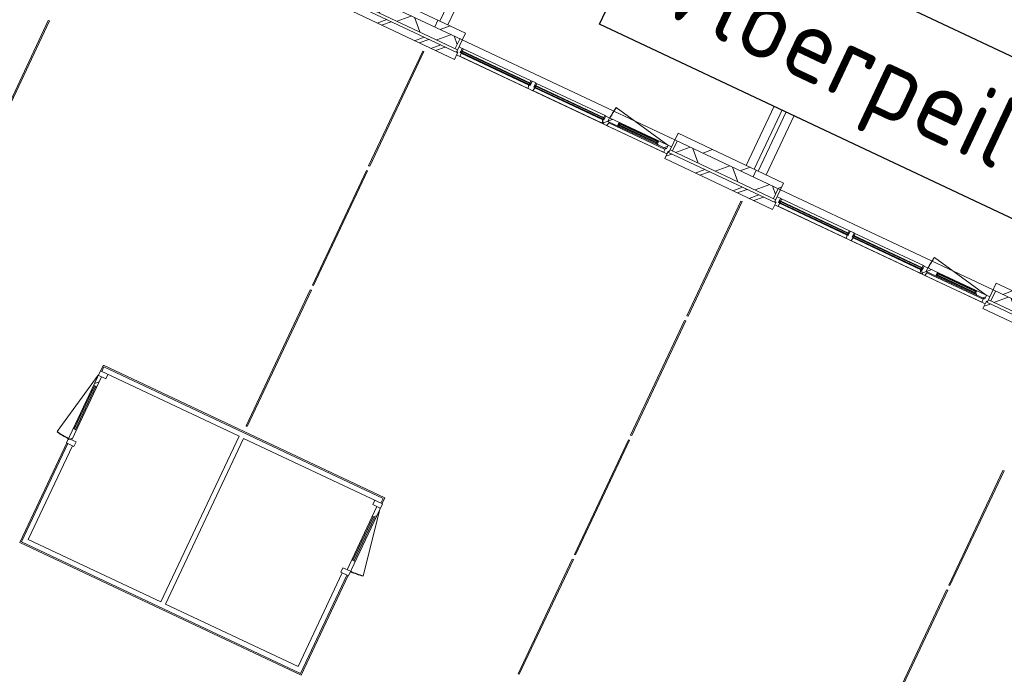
# Model space of a CAD drawing. Header units: metres. Extents: x 136266 to 136452, y 453403 to 453560.
# Tile 6 of 133: x 136343 to 136356, y 453435 to 453444. Entities that reach past the tile are written whole.
import ezdxf

# ---------------------------------------------------------------- set-up
doc = ezdxf.new("R2010")
doc.units = ezdxf.units.M
for name, color, linetype, lineweight in [('A-DETL-BEBOUWING', 253, 'Continuous', 9), ('A-FLOR', 192, 'Continuous', 5), ('N-WE-OG-BEBOUWING_HOOFDGEBOUW-T25', 7, 'Continuous', 25)]:
    doc.layers.add(name, color=color, linetype=linetype, lineweight=lineweight)
doc.styles.add('NLCS-ISO-M200-T25', font='txt', dxfattribs={"height": 0.5})
pattern_1 = [(44.99999999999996, (1199.999805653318, -7.958078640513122e-13), (-282.8427124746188, 282.8427124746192), [])]
pattern_2 = [(44.99999999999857, (-0.0003418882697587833, 0.0002344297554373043), (-141.421356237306, 141.421356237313), [])]
pattern_3 = [(45.00000000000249, (-0.0003418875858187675, 0.0002344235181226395), (-141.4213562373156, 141.4213562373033), [])]

# ---------------------------------------------------------------- blocks, each defined once
blk = doc.blocks.new('859-DO-0010 29-09-2022')
at = {"layer": 'A-DETL-BEBOUWING'}
h = blk.add_hatch(dxfattribs=at)
h.set_pattern_fill('FP_107', color=256, angle=44.99999999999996, style=0, pattern_type=2)
h.set_pattern_definition(pattern_1)
h.paths.add_polyline_path([(91210.00035905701, 14993.18181818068), (91210.00035905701, 15093.18181818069), (90031.18217723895, 15093.18181818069), (90031.18217723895, 14993.18181818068), (91140.77049769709, 14993.18181818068)])
h = blk.add_hatch(dxfattribs=at)
h.set_pattern_fill('FP_107', color=256, angle=44.99999999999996, style=0, pattern_type=2)
h.set_pattern_definition(pattern_1)
h.paths.add_polyline_path([(91624.78217723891, 14993.18181818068), (91624.78217723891, 15093.18181818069), (91210.00035905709, 15093.18181818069), (91210.00035905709, 14993.18181818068)])
h = blk.add_hatch(dxfattribs=at)
h.set_pattern_fill('FP_107', color=256, angle=44.99999999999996, style=0, pattern_type=2)
h.set_pattern_definition(pattern_1)
h.paths.add_polyline_path([(96010.00035905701, 14993.18181818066), (96010.00035905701, 15093.18181818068), (94831.18217723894, 15093.18181818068), (94831.18217723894, 14993.18181818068), (95465.4395146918, 14993.18181818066)])
h = blk.add_hatch(dxfattribs=at)
h.set_pattern_fill('FP_107', color=256, angle=44.99999999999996, style=0, pattern_type=2)
h.set_pattern_definition(pattern_1)
h.paths.add_polyline_path([(96389.78217723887, 14993.18181818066), (96424.78217723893, 14993.18181818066), (96424.78217723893, 15093.18181818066), (96010.00035905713, 15093.18181818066), (96010.00035905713, 14993.18181818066), (96186.21768419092, 14993.18181818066)])
h = blk.add_hatch(dxfattribs=at)
h.set_pattern_fill('FP_107', color=256, angle=44.99999999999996, style=0, pattern_type=2)
h.set_pattern_definition(pattern_1)
h.paths.add_polyline_path([(100810.000359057, 14993.18181818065), (100810.000359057, 15093.18181818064), (99631.18217723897, 15093.18181818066), (99631.18217723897, 14993.18181818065), (99790.1085316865, 14993.18181818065)])
h = blk.add_hatch(dxfattribs=at)
h.set_pattern_fill('FP_789', color=256, angle=44.99999999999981, style=0, pattern_type=2)
h.set_pattern_definition([(44.99999999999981, (88810.00037168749, 14843.18179269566), (-299.9546965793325, 299.9546965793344), []), (134.9999999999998, (88810.00037168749, 14843.18179269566), (-299.9546965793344, -299.9546965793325), [])])
h.paths.add_polyline_path([(90419.99232819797, 14843.1818181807), (91210.0003590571, 14843.1818181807), (91210.0003590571, 14993.1818181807), (90066.18217723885, 14993.1818181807), (90066.18217723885, 14843.1818181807)])
h.paths.add_polyline_path([(86410.00035905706, 14843.18181818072), (86789.78217723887, 14843.18181818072), (86789.78217723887, 14993.18181818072), (86410.00035905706, 14993.18181818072)])
h = blk.add_hatch(dxfattribs=at)
h.set_pattern_fill('FP_791', color=256, angle=44.99999999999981, style=0, pattern_type=2)
h.set_pattern_definition([(44.99999999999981, (93610.00100851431, 14843.18179269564), (-299.9546965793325, 299.9546965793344), []), (134.9999999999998, (93610.00100851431, 14843.18179269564), (-299.9546965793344, -299.9546965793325), [])])
h.paths.add_polyline_path([(95465.4395146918, 14843.18181818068), (96010.0003590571, 14843.18181818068), (96010.0003590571, 14993.18181818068), (94866.18217723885, 14993.18181818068), (94866.18217723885, 14843.1818181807)])
h.paths.add_polyline_path([(91589.78217723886, 14843.1818181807), (91589.78217723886, 14993.1818181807), (91210.00035905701, 14993.1818181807), (91210.00035905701, 14843.1818181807)])
h = blk.add_hatch(dxfattribs=at)
h.set_pattern_fill('FP_792', color=256, style=0, pattern_type=2)
h.set_pattern_definition([(45, (0.0001772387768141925, -0.0001818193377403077), (-141.4213562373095, 141.4213562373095), [])])
h.paths.add_polyline_path([(91624.78217723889, 14843.18181818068), (91624.78217723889, 14993.18181818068), (91589.78217723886, 14993.18181818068), (91589.78217723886, 14843.18181818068)])
h = blk.add_hatch(dxfattribs=at)
h.set_pattern_fill('FP_793', color=256, angle=44.99999999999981, style=0, pattern_type=2)
h.set_pattern_definition([(44.99999999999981, (98410.0002311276, 14843.18179269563), (-299.9546965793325, 299.9546965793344), []), (134.9999999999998, (98410.0002311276, 14843.18179269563), (-299.9546965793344, -299.9546965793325), [])])
h.paths.add_polyline_path([(99666.18217723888, 14843.18181818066), (100810.0003590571, 14843.18181818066), (100810.0003590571, 14993.18181818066), (99666.18217723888, 14993.18181818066)])
h.paths.add_polyline_path([(96186.21768419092, 14843.18181818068), (96389.78217723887, 14843.18181818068), (96389.78217723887, 14993.18181818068), (96010.00035905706, 14993.18181818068), (96010.00035905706, 14843.18181818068)])
h = blk.add_hatch(dxfattribs=at)
h.set_pattern_fill('FP_794', color=256, style=0, pattern_type=2)
h.set_pattern_definition([(45, (0.0001772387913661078, -0.0001818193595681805), (-141.4213562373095, 141.4213562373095), [])])
h.paths.add_polyline_path([(96424.7821772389, 14843.18181818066), (96424.7821772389, 14993.18181818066), (96389.78217723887, 14993.18181818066), (96389.78217723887, 14843.18181818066)])
h = blk.add_hatch(dxfattribs=at)
h.set_pattern_fill('FP_867', color=256, angle=45.0000000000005, style=0, pattern_type=2)
h.set_pattern_definition([(45.0000000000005, (90612.27272136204, 14703.18172108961), (-282.8427124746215, 282.8427124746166), []), (45.0000000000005, (91812.27252701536, 14703.18172108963), (-282.8427124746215, 282.8427124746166), [])])
h.paths.add_polyline_path([(91210.00035905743, 14703.18181817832), (91210.00035905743, 14803.18181817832), (90014.54581360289, 14802.31394730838), (90014.54581360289, 14703.18181817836), (91140.77049769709, 14703.18181817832)])
h = blk.add_hatch(dxfattribs=at)
h.set_pattern_fill('FP_331', color=256, angle=44.99999999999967, style=0, pattern_type=2)
h.set_pattern_definition([(44.99999999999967, (91425.90938177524, 14703.1817210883), (-282.8427124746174, 282.8427124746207), []), (44.99999999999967, (92625.90918742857, 14703.18172108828), (-282.8427124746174, 282.8427124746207), [])])
h.paths.add_polyline_path([(91641.81854087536, 14703.18181817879), (91641.81854087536, 14803.18181817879), (91210.00035905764, 14802.31394730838), (91210.00035905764, 14703.18181817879)])
h = blk.add_hatch(color=256, dxfattribs=at)
h.paths.add_polyline_path([(91677.78217723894, 14823.18181818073), (91691.78217723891, 14823.18181818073), (91691.78217723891, 14827.18181818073), (91677.78217723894, 14827.18181818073)])
h.paths.add_polyline_path([(92724.4821772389, 14823.18181818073), (92724.4821772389, 14827.18181818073), (92710.48217723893, 14827.18181818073), (92710.48217723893, 14823.18181818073)])
h.paths.add_polyline_path([(92710.48217723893, 14850.18181818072), (92724.4821772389, 14850.18181818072), (92724.4821772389, 14854.18181818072), (92710.48217723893, 14854.18181818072)])
h.paths.add_polyline_path([(91691.78217723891, 14850.18181818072), (91691.78217723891, 14854.18181818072), (91677.78217723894, 14854.18181818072), (91677.78217723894, 14850.18181818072)])
for points in [[(92724.48217723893, 14846.18181818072), (92724.48217723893, 14850.18181818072), (91677.78217723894, 14850.18181818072), (91677.78217723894, 14846.18181818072), (92352.44304018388, 14846.18181818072)], [(92724.48217723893, 14827.18181818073), (92724.48217723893, 14831.18181818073), (91677.78217723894, 14831.18181818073), (91677.78217723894, 14827.18181818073), (92352.44304018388, 14827.18181818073)], [(93838.18217723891, 14846.18181818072), (93838.18217723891, 14850.18181818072), (92786.48217723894, 14850.18181818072), (92786.48217723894, 14846.18181818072), (93793.9993791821, 14846.18181818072)], [(93838.18217723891, 14827.18181818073), (93838.18217723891, 14831.18181818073), (92786.48217723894, 14831.18181818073), (92786.48217723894, 14827.18181818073), (93793.9993791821, 14827.18181818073)], [(94633.18217723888, 14869.1818181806), (94633.18217723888, 14873.1818181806), (94045.18217723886, 14873.1818181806), (94045.18217723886, 14869.1818181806), (94238.20358222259, 14869.1818181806)], [(94633.18217723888, 14850.18181818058), (94633.18217723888, 14854.18181818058), (94045.18217723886, 14854.18181818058), (94045.18217723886, 14850.18181818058), (94238.20358222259, 14850.18181818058)], [(97524.48217723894, 14846.1818181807), (97524.48217723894, 14850.1818181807), (96477.78217723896, 14850.1818181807), (96477.78217723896, 14846.1818181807), (97152.44304018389, 14846.1818181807)], [(97524.48217723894, 14827.18181818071), (97524.48217723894, 14831.18181818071), (96477.78217723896, 14831.18181818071), (96477.78217723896, 14827.18181818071), (97152.44304018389, 14827.18181818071)], [(98638.18217723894, 14846.1818181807), (98638.18217723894, 14850.1818181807), (97586.48217723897, 14850.1818181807), (97586.48217723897, 14846.1818181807), (98593.99937918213, 14846.1818181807)], [(98638.18217723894, 14827.1818181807), (98638.18217723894, 14831.1818181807), (97586.48217723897, 14831.1818181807), (97586.48217723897, 14827.1818181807), (98593.99937918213, 14827.1818181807)], [(99433.1821772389, 14869.18181818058), (99433.1821772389, 14873.18181818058), (98845.18217723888, 14873.18181818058), (98845.18217723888, 14869.18181818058), (99038.2035822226, 14869.18181818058)], [(99433.1821772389, 14850.18181818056), (99433.1821772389, 14854.18181818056), (98845.18217723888, 14854.18181818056), (98845.18217723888, 14850.18181818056), (99038.2035822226, 14850.18181818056)], [(89117.83165811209, 7932.024234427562), (89117.83165811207, 8584.024234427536), (89097.83165811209, 8584.024234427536), (89097.83165811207, 7932.02423442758)], [(93321.83165811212, 7932.024234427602), (93321.83165811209, 8584.024234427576), (93301.83165811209, 8584.024234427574), (93301.83165811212, 7932.024234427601)]]:
    blk.add_hatch(color=256, dxfattribs=at).paths.add_polyline_path(points)
h = blk.add_hatch(color=256, dxfattribs=at)
h.paths.add_polyline_path([(92786.48217723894, 14823.18181818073), (92800.48217723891, 14823.18181818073), (92800.48217723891, 14827.18181818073), (92786.48217723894, 14827.18181818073)])
h.paths.add_polyline_path([(93824.18217723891, 14823.18181818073), (93838.18217723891, 14823.18181818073), (93838.18217723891, 14827.18181818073), (93824.18217723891, 14827.18181818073)])
h.paths.add_polyline_path([(93838.18217723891, 14850.18181818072), (93838.18217723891, 14854.18181818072), (93824.18217723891, 14854.18181818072), (93824.18217723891, 14850.18181818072)])
h.paths.add_polyline_path([(92800.48217723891, 14850.18181818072), (92800.48217723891, 14854.18181818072), (92786.48217723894, 14854.18181818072), (92786.48217723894, 14850.18181818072)])
h = blk.add_hatch(dxfattribs=at)
h.set_pattern_fill('FP_1263', color=256, style=0, pattern_type=2)
h.set_pattern_definition([(45, (-0.0003412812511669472, -0.0001818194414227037), (-141.4213562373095, 141.4213562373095), []), (135, (-0.0003412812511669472, -0.0001818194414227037), (-141.4213562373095, -141.4213562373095), [])])
h.paths.add_polyline_path([(93835.68217723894, 14773.18181818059), (93902.68217723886, 14773.18181818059), (93914.18217723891, 14811.18181818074), (93914.18217723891, 14833.18181818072), (93897.1821772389, 14833.18181818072), (93897.1821772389, 14887.18181818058), (93841.18217723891, 14887.18181818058), (93841.18217723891, 14823.18181818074), (93824.18217723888, 14823.18181818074), (93824.18217723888, 14811.18181818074), (93826.8658750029, 14802.31394730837)])
h = blk.add_hatch(dxfattribs=at)
h.set_pattern_fill('FP_1264', color=256, style=0, pattern_type=2)
h.set_pattern_definition([(45, (0.000177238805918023, -0.0001818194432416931), (-141.4213562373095, 141.4213562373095), []), (135, (0.000177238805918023, -0.0001818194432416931), (-141.4213562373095, -141.4213562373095), [])])
h.paths.add_polyline_path([(94781.18217723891, 14833.18181818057), (94781.18217723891, 14887.18181818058), (94636.18217723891, 14887.18181818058), (94636.18217723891, 14846.18181818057), (94619.18217723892, 14846.18181818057), (94622.66551674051, 14833.18181818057), (94744.66134519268, 14833.18181818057)])
h.paths.add_polyline_path([(93897.18217723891, 14833.18181818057), (94055.6988377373, 14833.18181818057), (94059.18217723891, 14846.18181818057), (94042.1821772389, 14846.18181818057), (94042.1821772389, 14887.18181818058), (93897.18217723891, 14887.18181818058)])
h = blk.add_hatch(color=256, dxfattribs=at)
h.paths.add_polyline_path([(94059.18217723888, 14846.18181818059), (94059.18217723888, 14850.18181818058), (94045.18217723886, 14850.18181818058), (94045.18217723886, 14846.18181818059)])
h.paths.add_polyline_path([(94633.18217723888, 14846.18181818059), (94633.18217723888, 14850.18181818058), (94619.18217723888, 14850.18181818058), (94619.18217723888, 14846.18181818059)])
h.paths.add_polyline_path([(94633.18217723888, 14873.1818181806), (94633.18217723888, 14877.1818181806), (94619.18217723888, 14877.1818181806), (94619.18217723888, 14873.1818181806)])
h.paths.add_polyline_path([(94059.18217723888, 14873.1818181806), (94059.18217723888, 14877.1818181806), (94045.18217723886, 14877.1818181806), (94045.18217723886, 14873.1818181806)])
h = blk.add_hatch(dxfattribs=at)
h.set_pattern_fill('FP_868', color=256, angle=45.0000000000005, style=0, pattern_type=2)
h.set_pattern_definition([(45.0000000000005, (95412.27335818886, 14703.18172108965), (-282.8427124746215, 282.8427124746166), []), (45.0000000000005, (96612.27316384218, 14703.18172108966), (-282.8427124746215, 282.8427124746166), [])])
h.paths.add_polyline_path([(96010.00035905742, 14703.18181817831), (96010.00035905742, 14803.18181817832), (94814.54581360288, 14802.31394730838), (94814.54581360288, 14703.18181817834), (95465.4395146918, 14703.18181817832)])
h = blk.add_hatch(dxfattribs=at)
h.set_pattern_fill('FP_333', color=256, angle=44.99999999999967, style=0, pattern_type=2)
h.set_pattern_definition([(44.99999999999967, (96225.91001860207, 14703.18172108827), (-282.8427124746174, 282.8427124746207), []), (44.99999999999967, (97425.90982425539, 14703.18172108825), (-282.8427124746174, 282.8427124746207), [])])
h.paths.add_polyline_path([(96441.81854087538, 14703.18181817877), (96441.81854087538, 14803.18181817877), (96010.00035905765, 14803.18181817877), (96010.00035905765, 14703.18181817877), (96186.21768419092, 14703.18181817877)])
h = blk.add_hatch(color=256, dxfattribs=at)
h.paths.add_polyline_path([(96477.78217723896, 14823.18181818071), (96491.78217723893, 14823.18181818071), (96491.78217723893, 14827.18181818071), (96477.78217723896, 14827.18181818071)])
h.paths.add_polyline_path([(97524.48217723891, 14823.18181818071), (97524.48217723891, 14827.18181818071), (97510.48217723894, 14827.18181818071), (97510.48217723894, 14823.18181818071)])
h.paths.add_polyline_path([(97510.48217723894, 14850.1818181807), (97524.48217723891, 14850.1818181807), (97524.48217723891, 14854.1818181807), (97510.48217723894, 14854.1818181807)])
h.paths.add_polyline_path([(96491.78217723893, 14850.1818181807), (96491.78217723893, 14854.1818181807), (96477.78217723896, 14854.1818181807), (96477.78217723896, 14850.1818181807)])
h = blk.add_hatch(color=256, dxfattribs=at)
h.paths.add_polyline_path([(97586.48217723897, 14823.18181818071), (97600.48217723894, 14823.18181818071), (97600.48217723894, 14827.1818181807), (97586.48217723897, 14827.1818181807)])
h.paths.add_polyline_path([(98624.18217723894, 14823.18181818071), (98638.18217723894, 14823.18181818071), (98638.18217723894, 14827.1818181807), (98624.18217723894, 14827.1818181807)])
h.paths.add_polyline_path([(98638.18217723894, 14850.1818181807), (98638.18217723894, 14854.1818181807), (98624.18217723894, 14854.1818181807), (98624.18217723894, 14850.1818181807)])
h.paths.add_polyline_path([(97600.48217723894, 14850.1818181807), (97600.48217723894, 14854.1818181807), (97586.48217723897, 14854.1818181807), (97586.48217723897, 14850.1818181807)])
h = blk.add_hatch(dxfattribs=at)
h.set_pattern_fill('FP_1265', color=256, style=0, pattern_type=2)
h.set_pattern_definition([(45, (-0.0003412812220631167, -0.0001818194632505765), (-141.4213562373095, 141.4213562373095), []), (135, (-0.0003412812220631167, -0.0001818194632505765), (-141.4213562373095, -141.4213562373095), [])])
h.paths.add_polyline_path([(98635.68217723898, 14773.18181818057), (98702.68217723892, 14773.18181818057), (98714.18217723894, 14811.18181818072), (98714.18217723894, 14833.1818181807), (98697.18217723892, 14833.1818181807), (98697.18217723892, 14887.18181818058), (98641.18217723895, 14887.18181818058), (98641.18217723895, 14823.18181818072), (98624.18217723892, 14823.18181818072), (98624.18217723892, 14811.18181818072), (98626.86587500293, 14802.31394730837)])
h = blk.add_hatch(dxfattribs=at)
h.set_pattern_fill('FP_1266', color=256, style=0, pattern_type=2)
h.set_pattern_definition([(45, (0.0001772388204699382, -0.0001818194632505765), (-141.4213562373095, 141.4213562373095), []), (135, (0.0001772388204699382, -0.0001818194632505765), (-141.4213562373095, -141.4213562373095), [])])
h.paths.add_polyline_path([(99422.66551674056, 14833.18181818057), (99581.18217723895, 14833.18181818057), (99581.18217723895, 14887.18181818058), (99436.18217723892, 14887.18181818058), (99436.18217723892, 14846.18181818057), (99419.18217723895, 14846.18181818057)])
h.paths.add_polyline_path([(98697.18217723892, 14833.18181818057), (98855.69883773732, 14833.18181818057), (98859.18217723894, 14846.18181818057), (98842.18217723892, 14846.18181818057), (98842.18217723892, 14887.18181818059), (98697.18217723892, 14887.18181818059)])
h = blk.add_hatch(color=256, dxfattribs=at)
h.paths.add_polyline_path([(98859.1821772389, 14846.18181818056), (98859.1821772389, 14850.18181818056), (98845.18217723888, 14850.18181818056), (98845.18217723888, 14846.18181818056)])
h.paths.add_polyline_path([(99433.1821772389, 14846.18181818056), (99433.1821772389, 14850.18181818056), (99419.1821772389, 14850.18181818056), (99419.1821772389, 14846.18181818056)])
h.paths.add_polyline_path([(99433.1821772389, 14873.18181818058), (99433.1821772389, 14877.18181818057), (99419.1821772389, 14877.18181818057), (99419.1821772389, 14873.18181818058)])
h.paths.add_polyline_path([(98859.1821772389, 14873.18181818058), (98859.1821772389, 14877.18181818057), (98845.18217723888, 14877.18181818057), (98845.18217723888, 14873.18181818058)])
h = blk.add_hatch(dxfattribs=at)
h.set_pattern_fill('FP_869', color=256, angle=45.0000000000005, style=0, pattern_type=2)
h.set_pattern_definition([(45.0000000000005, (100212.2725808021, 14703.18172108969), (-282.8427124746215, 282.8427124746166), []), (45.0000000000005, (101412.2730935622, 14703.18242819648), (-282.8427124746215, 282.8427124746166), [])])
h.paths.add_polyline_path([(100810.0003590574, 14703.18181817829), (100810.0003590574, 14803.18181817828), (99614.54581360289, 14802.31394730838), (99614.54581360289, 14703.18181817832), (99790.1085316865, 14703.18181817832)])
h = blk.add_hatch(dxfattribs=at)
h.set_pattern_fill('FP_2034', color=256, angle=-90.00000000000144, style=0, pattern_type=2)
h.set_pattern_definition(pattern_2)
h.paths.add_polyline_path([(89196.83165811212, 8734.024234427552), (89196.83165811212, 8801.024234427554), (89082.83165811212, 8801.024234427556), (89082.8316581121, 8734.024234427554)])
h = blk.add_hatch(dxfattribs=at)
h.set_pattern_fill('FP_2034', color=256, angle=-90.00000000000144, style=0, pattern_type=2)
h.set_pattern_definition(pattern_2)
h.paths.add_polyline_path([(89132.83165811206, 7782.024234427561), (89132.83165811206, 7932.024234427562), (89082.83165811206, 7932.02423442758), (89082.83165811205, 7782.024234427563)])
h.paths.add_polyline_path([(89082.83165811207, 8584.024234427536), (89132.83165811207, 8584.024234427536), (89132.83165811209, 8734.024234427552), (89082.83165811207, 8734.024234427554)])
h = blk.add_hatch(dxfattribs=at)
h.set_pattern_fill('FP_2038', color=256, scale=0.9999999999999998, angle=-89.9999999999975, style=0, pattern_type=2)
h.set_pattern_definition(pattern_3)
h.paths.add_polyline_path([(93336.83165811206, 8734.024234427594), (93336.83165811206, 8801.024234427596), (93222.83165811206, 8801.024234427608), (93222.83165811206, 8734.024234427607)])
h = blk.add_hatch(dxfattribs=at)
h.set_pattern_fill('FP_2038', color=256, scale=0.9999999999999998, angle=-89.9999999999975, style=0, pattern_type=2)
h.set_pattern_definition(pattern_3)
h.paths.add_polyline_path([(93336.83165811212, 7782.024234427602), (93336.83165811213, 7932.024234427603), (93286.83165811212, 7932.0242344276), (93286.83165811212, 7782.0242344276)])
h.paths.add_polyline_path([(93286.83165811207, 8584.024234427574), (93336.83165811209, 8584.024234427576), (93336.83165811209, 8734.024234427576), (93286.83165811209, 8734.024234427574)])
h = blk.add_hatch(dxfattribs=at)
h.set_pattern_fill('FP_2034', color=256, angle=-90.00000000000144, style=0, pattern_type=2)
h.set_pattern_definition(pattern_2)
h.paths.add_polyline_path([(89196.83165811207, 7715.024234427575), (89196.83165811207, 7782.02423442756), (89082.83165811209, 7782.024234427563), (89082.83165811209, 7715.024234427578)])
for centre, radius, start, end in [((94776.18217723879, 14887.18181818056), 874.0000000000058, 168.9999999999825, 180), ((99576.1821772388, 14887.18181818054), 874.0000000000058, 168.9999999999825, 180), ((89082.83165811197, 8734.024234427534), 951.9999999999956, 258.9999999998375, 270), ((93336.83165811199, 8734.024234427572), 951.9999999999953, 270, 281.0000000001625)]:
    blk.add_arc(centre, radius, start, end)
for p, q in [((91240.00035905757, 22518.18181817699), (91240.00035905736, 15093.18181818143)), ((91360.00035905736, 15093.18181818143), (91360.00035905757, 22518.18181817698)), ((95860.00035905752, 22518.18181817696), (95860.00035905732, 15093.18181818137)), ((95980.00035905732, 15093.18181818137), (95980.00035905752, 22518.18181817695)), ((96040.00035905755, 22518.18181817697), (96040.00035905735, 15093.18181818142)), ((96160.00035905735, 15093.18181818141), (96160.00035905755, 22518.18181817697)), ((91624.78217723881, 15093.18181818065), (90031.18217723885, 15093.18181818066)), ((91210.00035905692, 14993.18181818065), (91210.00035905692, 15093.18181818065)), ((91624.78217723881, 15093.18181818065), (91624.78217723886, 14815.18181818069)), ((94776.18217723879, 14887.18181818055), (93918.24001890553, 15053.94888013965)), ((96424.78217723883, 15093.18181818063), (94831.18217723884, 15093.18181818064)), ((94831.18217723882, 14815.1818181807), (94831.18217723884, 15093.18181818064)), ((96010.00035905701, 15093.18181818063), (96010.00035905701, 14993.18181818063)), ((96424.78217723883, 15093.18181818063), (96424.78217723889, 14815.18181818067)), ((99576.1821772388, 14887.18181818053), (98718.24001890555, 15053.94888013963)), ((101224.7821772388, 15093.18181818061), (99631.18217723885, 15093.18181818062)), ((99631.18217723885, 14815.18181818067), (99631.18217723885, 15093.18181818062)), ((90031.18217723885, 14993.18181818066), (91624.78217723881, 14993.18181818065)), ((91589.78217723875, 14993.18181818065), (91589.78217723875, 14843.18181818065)), ((94831.18217723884, 14993.18181818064), (96424.78217723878, 14993.18181818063)), ((94866.18217723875, 14993.18181818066), (94866.18217723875, 14843.18181818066)), ((96389.78217723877, 14843.18181818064), (96389.78217723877, 14993.18181818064)), ((99631.18217723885, 14993.18181818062), (101224.7821772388, 14993.18181818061)), ((99666.18217723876, 14993.18181818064), (99666.18217723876, 14843.18181818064)), ((91641.81854087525, 14803.18181817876), (90014.54581360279, 14803.18181817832)), ((90031.18217723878, 14843.18181818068), (91624.78217723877, 14843.18181818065)), ((91674.78217723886, 14887.18181818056), (91624.78217723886, 14887.18181818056)), ((91624.78217723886, 14815.18181818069), (91641.78217723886, 14815.18181818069)), ((91641.78217723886, 14815.18181818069), (91641.78217723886, 14773.18181818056)), ((91641.81854087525, 14703.18181817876), (91641.81854087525, 14803.18181817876)), ((91674.78217723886, 14823.18181818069), (91674.78217723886, 14887.18181818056)), ((91676.78217723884, 14885.18181818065), (91674.78217723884, 14885.18181818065)), ((91674.78217723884, 14854.18181818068), (92727.48217723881, 14854.18181818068)), ((91674.78217723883, 14854.18181818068), (91677.78217723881, 14823.18181818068)), ((91674.78217723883, 14823.18181818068), (91677.78217723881, 14854.18181818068)), ((91674.78217723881, 14845.18181818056), (91677.78217723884, 14845.18181818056)), ((91677.78217723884, 14837.18181818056), (91674.78217723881, 14837.18181818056)), ((92727.48217723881, 14823.1818181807), (91674.78217723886, 14823.18181818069)), ((92725.48217723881, 14887.18181818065), (91676.78217723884, 14887.18181818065)), ((91676.78217723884, 14887.18181818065), (91676.78217723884, 14885.18181818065)), ((91677.78217723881, 14854.18181818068), (91677.78217723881, 14823.18181818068)), ((92724.48217723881, 14850.18181818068), (91677.78217723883, 14850.18181818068)), ((91677.78217723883, 14846.18181818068), (92724.48217723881, 14846.18181818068)), ((92724.48217723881, 14831.18181818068), (91677.78217723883, 14831.18181818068)), ((91677.78217723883, 14827.18181818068), (92724.48217723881, 14827.18181818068)), ((91691.78217723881, 14850.18181818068), (91691.78217723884, 14887.18181818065)), ((91691.78217723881, 14831.18181818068), (91691.78217723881, 14846.18181818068)), ((91691.78217723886, 14773.18181818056), (91691.78217723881, 14827.18181818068)), ((92710.48217723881, 14819.81681092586), (91691.78217723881, 14819.81681092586)), ((92710.48217723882, 14887.18181818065), (92710.4821772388, 14850.18181818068)), ((92710.48217723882, 14846.18181818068), (92710.48217723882, 14831.18181818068)), ((92710.4821772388, 14827.18181818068), (92710.48217723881, 14811.18181818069)), ((92710.48217723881, 14811.18181818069), (92721.98217723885, 14773.18181818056)), ((92724.48217723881, 14854.18181818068), (92724.48217723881, 14823.18181818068)), ((92724.48217723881, 14854.18181818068), (92727.48217723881, 14823.18181818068)), ((92724.48217723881, 14823.18181818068), (92727.48217723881, 14854.18181818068)), ((92724.48217723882, 14845.18181818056), (92727.48217723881, 14845.18181818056)), ((92724.48217723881, 14835.18181818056), (92727.48217723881, 14835.18181818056)), ((92725.48217723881, 14885.18181818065), (92725.48217723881, 14887.18181818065)), ((92727.48217723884, 14885.18181818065), (92725.48217723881, 14885.18181818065)), ((92783.48217723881, 14887.18181818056), (92727.48217723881, 14887.18181818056)), ((92727.48217723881, 14887.18181818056), (92727.48217723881, 14823.1818181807)), ((92783.48217723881, 14823.1818181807), (92783.48217723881, 14887.18181818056)), ((92785.48217723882, 14885.18181818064), (92783.48217723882, 14885.18181818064)), ((92783.48217723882, 14854.18181818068), (93841.18217723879, 14854.18181818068)), ((92783.48217723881, 14854.18181818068), (92786.48217723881, 14823.18181818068)), ((92783.48217723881, 14823.18181818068), (92786.48217723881, 14854.18181818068)), ((92783.48217723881, 14845.18181818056), (92786.4821772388, 14845.18181818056)), ((92783.4821772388, 14835.18181818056), (92786.4821772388, 14835.18181818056)), ((93841.1821772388, 14823.1818181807), (92783.48217723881, 14823.1818181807)), ((93839.18217723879, 14887.18181818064), (92785.48217723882, 14887.18181818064)), ((92785.48217723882, 14887.18181818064), (92785.48217723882, 14885.18181818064)), ((92786.48217723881, 14854.18181818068), (92786.48217723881, 14823.18181818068)), ((93838.18217723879, 14850.18181818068), (92786.4821772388, 14850.18181818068)), ((92786.4821772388, 14846.18181818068), (93838.18217723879, 14846.18181818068)), ((93838.18217723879, 14831.18181818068), (92786.4821772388, 14831.18181818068)), ((92786.4821772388, 14827.18181818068), (93838.18217723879, 14827.18181818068)), ((92788.98217723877, 14773.18181818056), (92800.48217723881, 14811.18181818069)), ((92800.4821772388, 14850.18181818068), (92800.48217723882, 14887.18181818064)), ((92800.48217723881, 14831.18181818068), (92800.48217723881, 14846.18181818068)), ((92800.48217723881, 14811.18181818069), (92800.4821772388, 14827.18181818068)), ((93824.18217723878, 14819.81681092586), (92800.48217723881, 14819.81681092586)), ((93824.1821772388, 14887.18181818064), (93824.18217723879, 14850.18181818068)), ((93824.18217723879, 14846.18181818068), (93824.18217723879, 14831.18181818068)), ((93824.18217723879, 14827.18181818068), (93824.18217723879, 14811.18181818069)), ((93824.18217723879, 14811.18181818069), (93835.68217723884, 14773.18181818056)), ((93838.18217723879, 14854.18181818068), (93838.18217723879, 14823.18181818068)), ((93838.18217723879, 14854.18181818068), (93841.18217723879, 14823.18181818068)), ((93838.18217723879, 14823.18181818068), (93841.18217723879, 14854.18181818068)), ((93838.18217723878, 14845.18181818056), (93841.18217723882, 14845.18181818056)), ((93838.18217723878, 14835.18181818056), (93841.1821772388, 14835.18181818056)), ((93839.18217723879, 14885.18181818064), (93839.18217723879, 14887.18181818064)), ((93841.18217723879, 14885.18181818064), (93839.18217723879, 14885.18181818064)), ((94831.18217723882, 14887.18181818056), (93841.1821772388, 14887.18181818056)), ((93841.1821772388, 14887.18181818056), (93841.1821772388, 14823.1818181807)), ((93897.1821772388, 14887.18181818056), (93897.1821772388, 14833.18181818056)), ((93897.1821772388, 14833.18181818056), (94781.1821772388, 14833.18181818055)), ((93902.68217723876, 14773.18181818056), (93914.1821772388, 14811.18181818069)), ((93914.1821772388, 14811.18181818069), (93914.1821772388, 14833.1818181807)), ((94764.1821772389, 14819.81681092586), (93914.1821772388, 14819.81681092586)), ((94042.18217723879, 14846.18181818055), (94042.18217723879, 14887.18181818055)), ((94042.1821772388, 14877.18181818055), (94636.1821772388, 14877.18181818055)), ((94042.18217723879, 14846.18181818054), (94045.18217723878, 14877.18181818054)), ((94042.18217723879, 14877.18181818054), (94045.18217723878, 14846.18181818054)), ((94636.1821772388, 14846.18181818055), (94042.18217723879, 14846.18181818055)), ((94045.18217723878, 14846.18181818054), (94045.18217723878, 14877.18181818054)), ((94633.18217723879, 14873.18181818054), (94045.18217723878, 14873.18181818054)), ((94045.18217723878, 14869.18181818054), (94633.18217723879, 14869.18181818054)), ((94633.18217723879, 14854.18181818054), (94045.18217723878, 14854.18181818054)), ((94045.18217723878, 14850.18181818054), (94633.18217723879, 14850.18181818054)), ((94055.6988377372, 14833.18181818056), (94059.1821772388, 14846.18181818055)), ((94059.1821772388, 14877.18181818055), (94056.50268531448, 14887.18181818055)), ((94059.18217723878, 14873.18181818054), (94059.18217723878, 14877.18181818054)), ((94059.18217723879, 14854.18181818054), (94059.18217723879, 14869.18181818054)), ((94059.18217723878, 14846.18181818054), (94059.18217723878, 14850.18181818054)), ((94621.86166916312, 14887.18181818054), (94619.1821772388, 14877.18181818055)), ((94619.18217723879, 14877.18181818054), (94619.18217723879, 14873.18181818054)), ((94619.18217723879, 14869.18181818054), (94619.18217723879, 14854.18181818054)), ((94619.18217723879, 14850.18181818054), (94619.18217723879, 14846.18181818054)), ((94619.1821772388, 14846.18181818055), (94622.66551674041, 14833.18181818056)), ((94633.18217723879, 14846.18181818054), (94633.18217723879, 14877.18181818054)), ((94633.18217723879, 14846.18181818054), (94636.18217723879, 14877.18181818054)), ((94633.18217723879, 14877.18181818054), (94636.18217723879, 14846.18181818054)), ((94636.1821772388, 14887.18181818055), (94636.1821772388, 14846.18181818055)), ((94764.18217723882, 14833.1818181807), (94764.18217723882, 14773.18181818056)), ((94781.1821772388, 14833.18181818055), (94781.1821772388, 14887.18181818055)), ((94814.18217723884, 14773.18181818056), (94814.18217723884, 14815.1818181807)), ((94814.18217723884, 14815.1818181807), (94831.18217723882, 14815.1818181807)), ((96441.81854087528, 14803.18181817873), (94814.54581360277, 14803.1818181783)), ((94814.54581360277, 14803.1818181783), (94814.54581360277, 14703.18181817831)), ((94831.18217723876, 14843.18181818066), (96424.78217723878, 14843.18181818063)), ((96474.78217723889, 14887.18181818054), (96424.78217723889, 14887.18181818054)), ((96424.78217723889, 14815.18181818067), (96441.78217723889, 14815.18181818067)), ((96441.78217723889, 14815.18181818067), (96441.78217723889, 14773.18181818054)), ((96441.81854087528, 14703.18181817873), (96441.81854087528, 14803.18181817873)), ((96474.78217723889, 14823.18181818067), (96474.78217723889, 14887.18181818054)), ((96476.78217723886, 14885.18181818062), (96474.78217723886, 14885.18181818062)), ((96474.78217723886, 14854.18181818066), (97527.48217723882, 14854.18181818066)), ((96474.78217723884, 14854.18181818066), (96477.78217723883, 14823.18181818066)), ((96474.78217723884, 14823.18181818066), (96477.78217723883, 14854.18181818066)), ((96474.78217723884, 14845.18181818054), (96477.78217723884, 14845.18181818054)), ((96477.78217723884, 14837.18181818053), (96474.78217723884, 14837.18181818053)), ((97527.48217723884, 14823.18181818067), (96474.78217723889, 14823.18181818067)), ((97525.48217723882, 14887.18181818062), (96476.78217723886, 14887.18181818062)), ((96476.78217723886, 14887.18181818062), (96476.78217723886, 14885.18181818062)), ((96477.78217723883, 14854.18181818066), (96477.78217723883, 14823.18181818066)), ((97524.48217723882, 14850.18181818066), (96477.78217723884, 14850.18181818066)), ((96477.78217723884, 14846.18181818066), (97524.48217723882, 14846.18181818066)), ((97524.48217723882, 14831.18181818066), (96477.78217723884, 14831.18181818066)), ((96477.78217723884, 14827.18181818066), (97524.48217723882, 14827.18181818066)), ((96491.78217723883, 14850.18181818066), (96491.78217723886, 14887.18181818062)), ((96491.78217723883, 14831.18181818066), (96491.78217723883, 14846.18181818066)), ((96491.78217723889, 14773.18181818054), (96491.78217723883, 14827.18181818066)), ((97510.48217723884, 14819.81681092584), (96491.78217723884, 14819.81681092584)), ((97510.48217723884, 14887.18181818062), (97510.48217723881, 14850.18181818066)), ((97510.48217723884, 14846.18181818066), (97510.48217723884, 14831.18181818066)), ((97510.48217723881, 14827.18181818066), (97510.48217723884, 14811.18181818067)), ((97510.48217723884, 14811.18181818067), (97521.98217723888, 14773.18181818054)), ((97524.48217723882, 14854.18181818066), (97524.48217723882, 14823.18181818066)), ((97524.48217723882, 14854.18181818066), (97527.48217723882, 14823.18181818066)), ((97524.48217723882, 14823.18181818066), (97527.48217723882, 14854.18181818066)), ((97524.48217723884, 14845.18181818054), (97527.48217723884, 14845.18181818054)), ((97524.48217723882, 14835.18181818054), (97527.48217723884, 14835.18181818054)), ((97525.48217723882, 14885.18181818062), (97525.48217723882, 14887.18181818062)), ((97527.48217723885, 14885.18181818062), (97525.48217723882, 14885.18181818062)), ((97583.48217723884, 14887.18181818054), (97527.48217723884, 14887.18181818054)), ((97527.48217723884, 14887.18181818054), (97527.48217723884, 14823.18181818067)), ((97583.48217723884, 14823.18181818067), (97583.48217723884, 14887.18181818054)), ((97585.48217723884, 14885.18181818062), (97583.48217723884, 14885.18181818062)), ((97583.48217723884, 14854.18181818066), (98641.1821772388, 14854.18181818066)), ((97583.48217723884, 14854.18181818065), (97586.48217723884, 14823.18181818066)), ((97583.48217723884, 14823.18181818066), (97586.48217723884, 14854.18181818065)), ((97583.48217723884, 14845.18181818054), (97586.48217723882, 14845.18181818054)), ((97583.48217723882, 14835.18181818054), (97586.48217723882, 14835.18181818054)), ((98641.18217723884, 14823.18181818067), (97583.48217723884, 14823.18181818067)), ((98639.1821772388, 14887.18181818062), (97585.48217723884, 14887.18181818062)), ((97585.48217723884, 14887.18181818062), (97585.48217723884, 14885.18181818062)), ((97586.48217723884, 14854.18181818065), (97586.48217723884, 14823.18181818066)), ((98638.18217723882, 14850.18181818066), (97586.48217723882, 14850.18181818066)), ((97586.48217723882, 14846.18181818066), (98638.18217723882, 14846.18181818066)), ((98638.18217723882, 14831.18181818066), (97586.48217723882, 14831.18181818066)), ((97586.48217723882, 14827.18181818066), (98638.18217723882, 14827.18181818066)), ((97588.9821772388, 14773.18181818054), (97600.48217723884, 14811.18181818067)), ((97600.48217723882, 14850.18181818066), (97600.48217723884, 14887.18181818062)), ((97600.48217723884, 14831.18181818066), (97600.48217723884, 14846.18181818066)), ((97600.48217723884, 14811.18181818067), (97600.48217723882, 14827.18181818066)), ((98624.1821772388, 14819.81681092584), (97600.48217723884, 14819.81681092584)), ((98624.18217723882, 14887.18181818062), (98624.18217723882, 14850.18181818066)), ((98624.18217723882, 14846.18181818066), (98624.18217723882, 14831.18181818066)), ((98624.18217723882, 14827.18181818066), (98624.18217723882, 14811.18181818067)), ((98624.18217723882, 14811.18181818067), (98635.68217723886, 14773.18181818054)), ((98638.18217723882, 14854.18181818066), (98638.18217723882, 14823.18181818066)), ((98638.18217723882, 14854.18181818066), (98641.18217723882, 14823.18181818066)), ((98638.18217723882, 14823.18181818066), (98641.18217723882, 14854.18181818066)), ((98638.1821772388, 14845.18181818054), (98641.18217723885, 14845.18181818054)), ((98638.1821772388, 14835.18181818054), (98641.18217723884, 14835.18181818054)), ((98639.1821772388, 14885.18181818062), (98639.1821772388, 14887.18181818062)), ((98641.1821772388, 14885.18181818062), (98639.1821772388, 14885.18181818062)), ((99631.18217723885, 14887.18181818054), (98641.18217723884, 14887.18181818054)), ((98641.18217723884, 14887.18181818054), (98641.18217723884, 14823.18181818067)), ((98697.18217723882, 14887.18181818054), (98697.18217723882, 14833.18181818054)), ((98697.18217723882, 14833.18181818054), (99581.18217723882, 14833.18181818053)), ((98702.68217723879, 14773.18181818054), (98714.18217723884, 14811.18181818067)), ((98714.18217723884, 14811.18181818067), (98714.18217723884, 14833.18181818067)), ((99564.18217723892, 14819.81681092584), (98714.18217723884, 14819.81681092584)), ((98842.1821772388, 14846.18181818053), (98842.1821772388, 14887.18181818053)), ((98842.18217723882, 14877.18181818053), (99436.18217723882, 14877.18181818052)), ((98842.1821772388, 14846.18181818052), (98845.18217723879, 14877.18181818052)), ((98842.1821772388, 14877.18181818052), (98845.18217723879, 14846.18181818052)), ((99436.18217723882, 14846.18181818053), (98842.1821772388, 14846.18181818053)), ((98845.18217723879, 14846.18181818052), (98845.18217723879, 14877.18181818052)), ((99433.1821772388, 14873.18181818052), (98845.18217723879, 14873.18181818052)), ((98845.18217723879, 14869.18181818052), (99433.1821772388, 14869.18181818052)), ((99433.1821772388, 14854.18181818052), (98845.18217723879, 14854.18181818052)), ((98845.18217723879, 14850.18181818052), (99433.1821772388, 14850.18181818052)), ((98855.69883773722, 14833.18181818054), (98859.18217723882, 14846.18181818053)), ((98859.18217723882, 14877.18181818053), (98856.5026853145, 14887.18181818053)), ((98859.18217723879, 14873.18181818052), (98859.18217723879, 14877.18181818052)), ((98859.1821772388, 14854.18181818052), (98859.1821772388, 14869.18181818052)), ((98859.18217723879, 14846.18181818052), (98859.18217723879, 14850.18181818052)), ((99421.86166916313, 14887.18181818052), (99419.18217723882, 14877.18181818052)), ((99419.1821772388, 14877.18181818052), (99419.1821772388, 14873.18181818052)), ((99419.1821772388, 14869.18181818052), (99419.1821772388, 14854.18181818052)), ((99419.1821772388, 14850.18181818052), (99419.1821772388, 14846.18181818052)), ((99419.18217723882, 14846.18181818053), (99422.66551674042, 14833.18181818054)), ((99433.1821772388, 14846.18181818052), (99433.1821772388, 14877.18181818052)), ((99433.1821772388, 14846.18181818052), (99436.1821772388, 14877.18181818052)), ((99433.1821772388, 14877.18181818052), (99436.1821772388, 14846.18181818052)), ((99436.18217723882, 14887.18181818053), (99436.18217723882, 14846.18181818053)), ((99564.18217723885, 14833.18181818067), (99564.18217723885, 14773.18181818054)), ((99581.18217723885, 14887.18181818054), (99581.18217723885, 14833.18181818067)), ((99614.18217723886, 14773.18181818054), (99614.18217723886, 14815.18181818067)), ((99614.18217723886, 14815.18181818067), (99631.18217723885, 14815.18181818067)), ((101241.8185408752, 14803.18181817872), (99614.54581360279, 14803.18181817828)), ((99614.54581360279, 14803.18181817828), (99614.54581360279, 14703.18181817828)), ((99631.18217723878, 14843.18181818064), (101224.7821772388, 14843.18181818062)), ((90014.54581360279, 14703.18181817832), (91641.81854087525, 14703.18181817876)), ((91641.78217723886, 14773.18181818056), (94814.18217723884, 14773.18181818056)), ((91691.78217723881, 14775.59559381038), (92721.25169250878, 14775.59559381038)), ((92789.71266196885, 14775.59559381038), (93834.95169250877, 14775.59559381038)), ((93903.41266196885, 14775.59559381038), (94764.1821772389, 14775.59559381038)), ((94814.54581360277, 14703.18181817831), (96441.81854087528, 14703.18181817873)), ((96441.78217723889, 14773.18181818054), (99614.18217723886, 14773.18181818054)), ((96491.78217723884, 14775.59559381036), (97521.25169250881, 14775.59559381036)), ((97589.71266196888, 14775.59559381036), (98634.9516925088, 14775.59559381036)), ((98703.41266196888, 14775.59559381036), (99564.18217723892, 14775.59559381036)), ((99614.54581360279, 14703.18181817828), (101241.8185408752, 14703.18181817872)), ((91201.00035905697, 12893.18181818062), (91201.00035905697, 14623.18181818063)), ((91219.00035905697, 14623.18181818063), (91201.00035905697, 14623.18181818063)), ((91219.00035905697, 14623.18181818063), (91219.00035905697, 12893.18181818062)), ((96001.00035905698, 12893.18181818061), (96001.00035905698, 14623.18181818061)), ((96019.00035905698, 14623.18181818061), (96001.00035905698, 14623.18181818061)), ((96019.00035905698, 14623.18181818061), (96019.00035905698, 12893.18181818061)), ((86401.00035905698, 11093.18181818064), (86401.00035905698, 12823.18181818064)), ((86401.00035905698, 12823.18181818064), (86419.00035905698, 12823.18181818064)), ((86419.00035905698, 12823.18181818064), (86419.00035905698, 11093.18181818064)), ((91219.00035905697, 12893.18181818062), (91201.00035905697, 12893.18181818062)), ((91201.00035905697, 11093.18181818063), (91201.00035905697, 12823.18181818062)), ((91201.00035905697, 12823.18181818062), (91219.00035905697, 12823.18181818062)), ((91219.00035905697, 12823.18181818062), (91219.00035905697, 11093.18181818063)), ((96019.00035905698, 12893.18181818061), (96001.00035905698, 12893.18181818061)), ((96001.00035905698, 11093.18181818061), (96001.00035905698, 12823.18181818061)), ((96001.00035905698, 12823.18181818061), (96019.00035905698, 12823.18181818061)), ((96019.00035905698, 12823.18181818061), (96019.00035905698, 11093.18181818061)), ((100801.000359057, 11093.1818181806), (100801.000359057, 12823.18181818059)), ((100801.000359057, 12823.18181818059), (100819.000359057, 12823.18181818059)), ((100819.000359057, 12823.18181818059), (100819.000359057, 11093.1818181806)), ((91201.00035905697, 11093.18181818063), (91219.00035905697, 11093.18181818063)), ((91201.00035905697, 8969.024234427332), (91201.00035905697, 11023.18181818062)), ((91219.00035905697, 11023.18181818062), (91201.00035905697, 11023.18181818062)), ((91219.00035905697, 11023.18181818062), (91219.00035905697, 8969.024234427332)), ((96001.00035905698, 11093.18181818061), (96019.00035905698, 11093.18181818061)), ((96001.00035905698, 9293.181818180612), (96001.00035905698, 11023.18181818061)), ((96019.00035905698, 11023.18181818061), (96001.00035905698, 11023.18181818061)), ((96019.00035905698, 11023.18181818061), (96019.00035905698, 9293.181818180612)), ((100801.000359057, 11093.1818181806), (100819.000359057, 11093.1818181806)), ((100801.000359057, 9293.181818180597), (100801.000359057, 11023.1818181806)), ((100819.000359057, 11023.1818181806), (100801.000359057, 11023.1818181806)), ((100819.000359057, 11023.1818181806), (100819.000359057, 9293.181818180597)), ((96019.00035905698, 9293.181818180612), (96001.00035905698, 9293.181818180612)), ((96001.00035905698, 7493.181818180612), (96001.00035905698, 9223.18181818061)), ((96019.00035905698, 9223.18181818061), (96001.00035905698, 9223.18181818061)), ((96019.00035905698, 9223.18181818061), (96019.00035905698, 7493.181818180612)), ((93332.83165811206, 8889.024234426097), (89086.83165811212, 8889.024234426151)), ((89086.83165811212, 8889.024234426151), (89086.83165811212, 8801.024234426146)), ((89104.8316581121, 8871.024234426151), (93314.83165811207, 8871.024234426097)), ((89104.8316581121, 8801.024234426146), (89104.8316581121, 8871.024234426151)), ((91219.00035905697, 8969.024234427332), (91201.00035905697, 8969.024234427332)), ((93314.83165811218, 8871.024234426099), (93314.83165811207, 8871.024234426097)), ((93314.83165811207, 8871.024234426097), (93314.83165811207, 8801.024234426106)), ((93332.83165811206, 8801.024234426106), (93332.83165811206, 8889.024234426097)), ((89082.83165811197, 8734.024234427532), (88901.18149451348, 7799.515155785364)), ((89082.831658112, 8801.024234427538), (89082.83165811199, 7715.024234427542)), ((91174.83165811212, 8801.024234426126), (89082.831658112, 8801.024234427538)), ((89082.831658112, 8734.024234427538), (89196.831658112, 8734.024234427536)), ((89132.83165811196, 7782.024234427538), (89132.83165811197, 8734.024234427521)), ((89196.831658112, 8734.024234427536), (89196.831658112, 8801.024234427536)), ((91174.83165811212, 8801.024234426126), (91174.83165811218, 6301.024234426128)), ((91244.83165811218, 6301.024234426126), (91244.83165811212, 8801.024234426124)), ((91244.83165811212, 8801.024234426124), (93336.83165811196, 8801.024234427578)), ((93222.83165811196, 8801.024234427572), (93222.83165811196, 8734.024234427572)), ((93222.83165811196, 8734.024234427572), (93336.83165811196, 8734.024234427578)), ((93286.83165811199, 8734.02423442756), (93286.83165811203, 7782.024234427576)), ((93336.831658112, 7715.024234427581), (93336.83165811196, 8801.024234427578)), ((93336.83165811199, 8734.024234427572), (93518.48182171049, 7799.515155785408)), ((89082.83165811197, 8584.024234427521), (89132.83165811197, 8584.02423442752)), ((89097.83165811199, 8584.024234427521), (89097.83165811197, 7932.024234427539)), ((89117.83165811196, 7932.024234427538), (89117.83165811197, 8584.024234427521)), ((93286.83165811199, 8584.024234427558), (93336.831658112, 8584.024234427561)), ((93301.83165811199, 8584.02423442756), (93301.83165811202, 7932.024234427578)), ((93321.83165811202, 7932.024234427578), (93321.83165811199, 8584.02423442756)), ((89132.83165811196, 7932.024234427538), (89082.83165811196, 7932.024234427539)), ((93336.83165811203, 7932.024234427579), (93286.83165811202, 7932.024234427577)), ((89196.83165811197, 7782.024234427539), (89082.83165811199, 7782.024234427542)), ((89082.83165811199, 7715.024234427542), (89196.83165811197, 7715.024234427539)), ((89086.83165811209, 7715.024234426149), (89086.83165811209, 6213.024234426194)), ((89104.8316581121, 7715.024234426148), (89104.83165811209, 6231.024234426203)), ((89174.83165811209, 6301.024234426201), (89174.8316581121, 7715.024234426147)), ((89196.83165811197, 7715.024234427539), (89196.83165811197, 7782.024234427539)), ((93336.831658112, 7782.024234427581), (93222.831658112, 7782.024234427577)), ((93222.831658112, 7782.024234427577), (93222.831658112, 7715.024234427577)), ((93222.831658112, 7715.024234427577), (93336.831658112, 7715.024234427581)), ((93244.83165811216, 7715.024234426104), (93244.83165811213, 6301.024234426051)), ((93314.83165811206, 7715.02423442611), (93314.83165811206, 6231.02423442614)), ((93332.83165811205, 6213.02423442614), (93332.83165811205, 7715.02423442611)), ((96019.00035905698, 7493.181818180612), (96001.00035905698, 7493.181818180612)), ((89086.83165811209, 6213.024234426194), (93332.83165811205, 6213.02423442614)), ((93314.83165811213, 6231.024234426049), (89104.83165811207, 6231.024234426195)), ((91174.83165811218, 6301.024234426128), (89174.8316581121, 6301.024234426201)), ((93244.83165811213, 6301.024234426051), (91244.83165811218, 6301.024234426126))]:
    blk.add_line(p, q, dxfattribs=at)
at = {"layer": 'A-FLOR'}
for p, q in [((91624.78217723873, 14993.18181818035), (94831.18217723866, 14993.18181818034)), ((96424.78217723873, 14993.18181818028), (99631.18217723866, 14993.18181818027))]:
    blk.add_line(p, q, dxfattribs=at)

msp = doc.modelspace()

# ---------------------------------------------------------------- block references
at = {"xscale": 0.001, "yscale": 0.001, "zscale": 0.001, "rotation": 334.7650131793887}
msp.add_blockref('859-DO-0010 29-09-2022', (136259.6791283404, 453469.3710543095), dxfattribs=at)

# ---------------------------------------------------------------- next in the draw order: texts
at = {"layer": 'N-WE-OG-BEBOUWING_HOOFDGEBOUW-T25', "insert": (136351.915581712, 453445.2286193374), "char_height": 1, "attachment_point": 1, "rotation": 334.7647804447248, "style": 'NLCS-ISO-M200-T25', "bg_fill": 19, "box_fill_scale": 1.5, "bg_fill_color": 256, "bg_fill_transparency": 0}
msp.add_mtext_dynamic_manual_height_columns('Vloerpeil = +2.235 NAP', width=14.1859937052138, gutter_width=2.5, heights=[0], dxfattribs=at)

doc.saveas('drawing.dxf')
